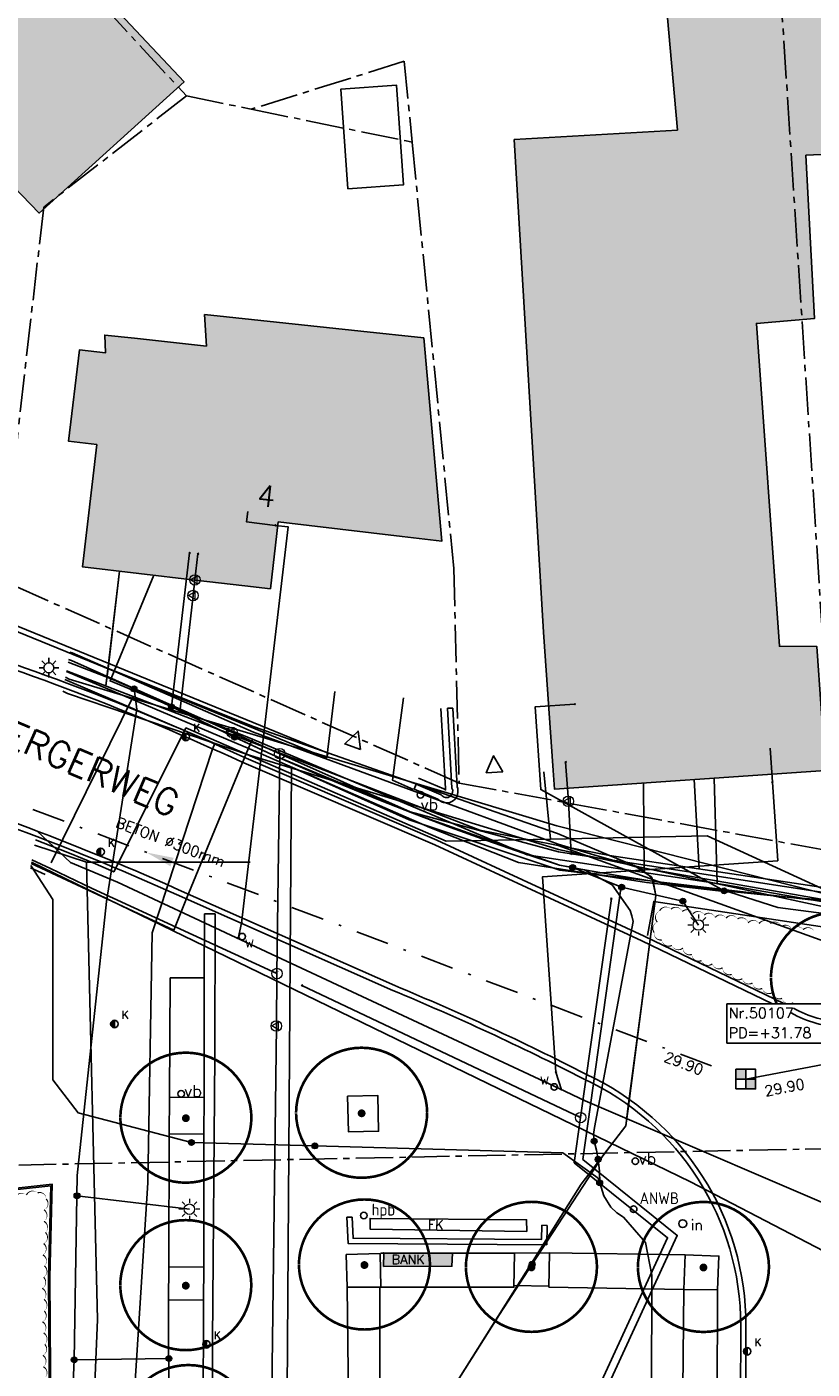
# Model space of a CAD drawing. Header units: metres. Extents: x 202952 to 203755, y 349031 to 349702.
# Tile 52 of 84: x 203328 to 203358, y 349410 to 349462. Entities that reach past the tile are written whole.
import ezdxf
from ezdxf.enums import TextEntityAlignment as Align

# ---------------------------------------------------------------- set-up
doc = ezdxf.new("R2010")
doc.units = ezdxf.units.M
doc.linetypes.add('1-200 CENTER', pattern=[4.28625, 2.8575, -0.47625, 0.47625, -0.47625])
doc.linetypes.add('1-200 DASHDOT', pattern=[2.54, 1.27, -0.635, 0, -0.635])
for name, color, linetype in [('bgt.onbegroeidterreindeel', 252, 'Continuous'), ('PH-BEST-BEBOUWING', 1, 'Continuous'), ('PH-BEST-BEBOUWING-ARCERING', 254, 'Continuous'), ('PH-BEST-HAAG-VERWIJDEREN', 96, '1-200 BLOKHAAG'), ('PH-BEST-HUISNUMMER', 7, 'Continuous'), ('PH-BEST-INDACTIEF INGETEKEND', 96, '1-200 DASHDOT'), ('PH-BEST-INFORMATIEBORD', 6, 'Continuous'), ('PH-BEST-INRIT', 8, 'Continuous'), ('PH-BEST-KADASTRALE-GRENS', 240, '1-200 CENTER'), ('PH-BEST-KL-DATA_EUROFIBER', 115, '1-200 EUROFIBER'), ('PH-BEST-KL-DATA_GEBROERDES van donk', 115, '1-200 DATA'), ('PH-BEST-KL-DATA_KPN', 115, '1-200 TELEFONIE-KPN'), ('PH-BEST-KL-DATA_NKM', 115, '1-200 DATA'), ('PH-BEST-KL-DATA_ZIGGO BV', 115, '1-200 ZIGGO'), ('PH-BEST-KL-ET_MIDDENSPANNING_ENEXIS', 115, '1-200 MIDDENSPANNING'), ('PH-BEST-KL-GAS_HOGEDRUK_ENEXIS', 115, '1-200 GASLEIDING HOGE DRUK'), ('PH-BEST-KL-GAS_LAGEDRUK_ENEXIS', 115, '1-200 GASLEIDING LAGE DRUK'), ('PH-BEST-KL-LAAGSPANNING-ENEXIS', 115, '1-200 LAAGSPANNING'), ('PH-BEST-KL-WATER-WML', 115, '1-200 WML'), ('PH-BEST-KL-WATER-WML-buiten gebruik', 11, '1-200 WML'), ('PH-BEST-LICHTMAST-HANDHAVENB', 6, 'Continuous'), ('PH-BEST-MUUR-INDICATIEF INGETEKEND', 1, 'Continuous'), ('PH-BEST-MUUR-VERWIJDEREN', 1, 'Continuous'), ('PH-BEST-RIO-HANDHAVEN-GEMENGD', 44, '1-200 DASHDOT'), ('PH-BEST-RIO-PUT-VERVALLEN', 20, 'Continuous'), ('PH-BEST-RIO-TEKST', 8, 'Continuous'), ('PH-BEST-RIO-TEKST-PUTTENSTAAT', 8, 'Continuous'), ('PH-BEST-RIO-TEKST-VLOEIVLAK', 8, 'Continuous'), ('PH-BEST-RIO-TEKST-VLOEIVLAK TE VERWIJDEREN RIOOL', 8, 'Continuous'), ('PH-BEST-RIO-VERWIJDEREN', 20, '1-200 ZIGZAG'), ('PH-BEST-STRAATNAAM-RIOLERING', 7, 'Continuous'), ('PH-INM-AFSLUITER WATER', 6, 'Continuous'), ('PH-INM-AFVALBAK', 6, 'Continuous'), ('PH-INM-ANWBMAST', 6, 'Continuous'), ('PH-INM-BANK', 6, 'Continuous'), ('PH-INM-BANK TEKST', 6, 'Continuous'), ('PH-INM-BOOM-VERWIJDEREN', 96, 'Continuous'), ('PH-INM-FIETSENKLEM', 6, 'Continuous'), ('PH-INM-KANTVERHARDING', 9, 'Continuous'), ('PH-INM-KOLK VERWIJDEREN', 6, 'Continuous'), ('PH-INM-VERKEERSBORD', 6, 'Continuous'), ('PH-OPBREEK-BEGROEIING', 96, 'Continuous')]:
    doc.layers.add(name, color=color, linetype=linetype)
doc.styles.add('ISO', font='ISO')
doc.styles.add('NLCS-ISO', font='txt')
doc.styles.add('RDL_MAATVOERING', font='romans.shx')
doc.styles.add('ROMANS', font='romans.shx')
doc.linetypes.add('1-200 BLOKHAAG', pattern='A,0,-0.035,[1,Gras.shx,S=5,R=0,X=0,Y=0.0025],-0.475', length=0.51)
doc.linetypes.add('1-200 DATA', pattern='A,1.5,-0.6,["DATA",ROMANS,S=0.24,R=0,X=-0.5,Y=-0.12],-0.3', length=2.4)
doc.linetypes.add('1-200 EUROFIBER', pattern='A,1.5,-0.6,["EURO",ROMANS,S=0.24,R=0,X=-0.5,Y=-0.12],-0.65', length=2.75)
doc.linetypes.add('1-200 GASLEIDING HOGE DRUK', pattern='A,1.5,-0.6,["GAS HD",ROMANS,S=0.24,R=0,X=-0.5,Y=-0.12],-1.1', length=3.2)
doc.linetypes.add('1-200 GASLEIDING LAGE DRUK', pattern='A,1.5,-0.6,["GAS LD",ROMANS,S=0.24,R=0,X=-0.5,Y=-0.12],-1', length=3.1)
doc.linetypes.add('1-200 LAAGSPANNING', pattern='A,1.5,-0.6,["LS",ROMANS,S=0.24,R=0,X=-0.45,Y=-0.12],-0.05', length=2.15)
doc.linetypes.add('1-200 MIDDENSPANNING', pattern='A,1.5,-0.6,["MS",ROMANS,S=0.24,R=0,X=-0.5,Y=-0.12],-0.05', length=2.15)
doc.linetypes.add('1-200 TELEFONIE-KPN', pattern='A,1.5,-0.6,["KPN",ROMANS,S=0.24,R=0,X=-0.5,Y=-0.12],-0.3', length=2.4)
doc.linetypes.add('1-200 WML', pattern='A,1.5,-0.6,["WML",ROMANS,S=0.24,R=0,X=-0.5,Y=-0.12],-0.3', length=2.4)
doc.linetypes.add('1-200 ZIGGO', pattern='A,1.5,-0.6,["ZIGGO",ROMANS,S=0.24,R=0,X=-0.5,Y=-0.12],-0.65', length=2.75)
doc.linetypes.add('1-200 ZIGZAG', pattern='A,0.0001016,-0.2032,[131,ltypeshp.shx,S=0.2032,R=0,X=-0.2032,Y=0],-0.4064,[131,ltypeshp.shx,S=0.2032,R=180,X=0.2032,Y=0],-0.2032', length=0.812902)

# ---------------------------------------------------------------- blocks, each defined once
blk = doc.blocks.new('SKL-WTB_HULP_MOF-SO')
at = {"linetype": 'ByBlock', "lineweight": 18}
h = blk.add_hatch(color=0, dxfattribs=at)
h.dxf.hatch_style = 1
h.paths.add_polyline_path([(-0.5625, 0, 1), (0.5625, 0, 1)])
at = {"color": 0, "linetype": 'ByBlock', "lineweight": 18}
blk.add_circle((0, 0), 0.5625, dxfattribs=at)
at = {"color": 0, "linetype": 'ByBlock', "lineweight": 18, "style": 'NLCS-ISO', "flags": 1}
for tag, p in [('TYPE', (1.5, 0)), ('OMSCHRIJVING', (1.5, -3)), ('LABEL', (1.5, -1.5))]:
    blk.add_attdef(tag, p, '', height=1, dxfattribs=at)
blk = doc.blocks.new('SKL-WTB_HULP_OVERIG-SO')
at = {"color": 0, "linetype": 'ByBlock', "lineweight": 18}
for points in [[(-0.14, 0.14), (0.14, -0.14)], [(0.14, 0.14), (-0.14, -0.14)]]:
    blk.add_lwpolyline(points, dxfattribs=at)
at = {"color": 0, "linetype": 'ByBlock', "lineweight": 18, "style": 'NLCS-ISO', "flags": 1}
for tag, p in [('TYPE', (1.5, 0)), ('OMSCHRIJVING', (1.5, -3)), ('LABEL', (1.5, -1.5))]:
    blk.add_attdef(tag, p, '', height=1, dxfattribs=at)
blk = doc.blocks.new('SKL-ET_OV_LICHTMAST-SO')
at = {"color": 0, "linetype": 'ByBlock', "lineweight": 18}
for points in [[(-1.25, 0), (-2, 0)], [(-1.41, 1.41), (-0.88, 0.88)], [(0, 2), (0, 1.25)], [(0.88, 0.88), (1.41, 1.41)], [(2, 0), (1.25, 0)], [(-1.41, -1.41), (-0.88, -0.88)], [(0, -1.25), (0, -2)], [(0.88, -0.88), (1.41, -1.41)]]:
    blk.add_lwpolyline(points, dxfattribs=at)
blk.add_circle((0, 0), 1, dxfattribs=at)
blk = doc.blocks.new('SKL-WTB_HULP_VERLOOP-SO')
at = {"color": 0, "linetype": 'ByBlock', "lineweight": 18}
for points in [[(0.44, 0.72), (-0.88, 0)], [(0.44, -0.72), (-0.88, 0)], [(0.44, -0.72), (0.44, 0.72)]]:
    blk.add_lwpolyline(points, dxfattribs=at)
blk.add_circle((0, 0), 1, dxfattribs=at)
at = {"color": 0, "linetype": 'ByBlock', "lineweight": 18, "style": 'NLCS-ISO', "flags": 1}
for tag, p in [('TYPE', (1.5, 0)), ('OMSCHRIJVING', (1.5, -3)), ('LABEL', (1.5, -1.5))]:
    blk.add_attdef(tag, p, '', height=1, dxfattribs=at)
blk = doc.blocks.new('SKL-WTB_HULP_T STUK-SO')
at = {"color": 0, "linetype": 'ByBlock', "lineweight": 18}
blk.add_circle((0, 0), 1, dxfattribs=at)
at = {"color": 0, "linetype": 'ByBlock', "lineweight": -2, "style": 'NLCS-ISO'}
blk.add_text('T', height=1, dxfattribs=at).set_placement((0, 0), align=Align.MIDDLE_CENTER)
at = {"color": 0, "linetype": 'ByBlock', "lineweight": 18, "style": 'NLCS-ISO', "flags": 1}
for tag, p in [('TYPE', (1.5, 0)), ('OMSCHRIJVING', (1.5, -3)), ('LABEL', (1.5, -1.5))]:
    blk.add_attdef(tag, p, '', height=1, dxfattribs=at)
blk = doc.blocks.new('65')
at = {"color": 0}
blk.add_circle((0, 0), 0.25, dxfattribs=at)
at = {"color": 0, "style": 'ISO'}
blk.add_attdef('65', (0.6, 0), '', height=0.9, dxfattribs=at)
blk = doc.blocks.new('*U48')
h = blk.add_hatch(color=256)
h.paths.add_polyline_path([(0, 0.375), (-0.375, 0.375), (-0.375, 0), (0, 0)])
h.paths.add_polyline_path([(0.375, -0.375), (0.375, 0), (0, 0), (0, -0.375)])
for p, q in [((-0.375, 0), (0.375, 0)), ((0, 0.375), (0, -0.375))]:
    blk.add_line(p, q)
blk.add_lwpolyline([(-0.375, -0.375), (0.375, -0.375), (0.375, 0.375), (-0.375, 0.375)], close=True)
blk = doc.blocks.new('INRITSYMBOOL')
at = {"layer": 'PH-BEST-INRIT'}
blk.add_lwpolyline([(-0.315, 0.63), (0, 0), (0.315, 0.63)], close=True, dxfattribs=at)
blk = doc.blocks.new('Materialisatie')
blk.add_solid([(-1.04, 0.173), (-1.04, -0.173), (0, 0)])
at = {"style": 'ROMANS'}
blk.add_attdef('MATERIALISATIE', (-2.631, 0.657), '', height=0.4, dxfattribs=at)
blk = doc.blocks.new('*U43')
at = {"const_width": 0.1}
blk.add_lwpolyline([(-2.5, 0.004, 0.990403), (2.5, 0.03, 0.990403), (-2.5, 0.018)], format="xyb", dxfattribs=at)
at = {"linetype": 'Continuous', "const_width": 0.15}
blk.add_lwpolyline([(-0.075, 0, 1), (0.075, 0, 1)], format="xyb", close=True, dxfattribs=at)
blk = doc.blocks.new('83')
at = {"color": 0}
blk.add_circle((0, 0), 0.25, dxfattribs=at)
at = {"color": 0, "style": 'ISO'}
blk.add_attdef('83', (0.6, 0), '', height=0.9, dxfattribs=at)
blk = doc.blocks.new('Puttenstaat bestaand')
blk.add_wipeout([(0, 0), (4, 0), (4, 1.5), (0, 1.5)])
blk.add_lwpolyline([(0, 0), (4, 0), (4, 1.5), (0, 1.5)], close=True)
at = {"style": 'ROMANS'}
for tag, p in [('NR', (0.066, 0.955)), ('PD', (0.066, 0.203))]:
    blk.add_attdef(tag, p, '', height=0.4, dxfattribs=at)
blk = doc.blocks.new('Lichtmast 2')
at = {"flags": 128}
for points in [[(-0.5, 0), (-0.25, 0)], [(-0.354, 0.354), (-0.177, 0.177)], [(0, 0.25), (0, 0.5)], [(0.177, 0.177), (0.354, 0.354)], [(0.25, 0), (0.5, 0)], [(-0.354, -0.354), (-0.177, -0.177)], [(0, -0.5), (0, -0.25)], [(0.177, -0.177), (0.354, -0.354)]]:
    blk.add_lwpolyline(points, dxfattribs=at)
blk.add_circle((0, 0), 0.25)
blk = doc.blocks.new('74')
at = {"color": 0}
blk.add_circle((0, 0), 0.25, dxfattribs=at)
at = {"style": 'RDL_MAATVOERING'}
blk.add_text('vb', height=0.9, dxfattribs=at).set_placement((0.23, -0.24))
blk = doc.blocks.new('Informatiebord')
blk.add_circle((0, 0), 0.15)
at = {"style": 'RDL_MAATVOERING'}
blk.add_text('in', height=0.4, dxfattribs=at).set_placement((0.302, -0.254))
blk = doc.blocks.new('*U51')
h = blk.add_hatch(color=256)
edge = h.paths.add_edge_path()
edge.add_arc((0, 0), 0.142, 90, 270)
edge.add_line((0, -0.142), (0, 0.142))
blk.add_line((0, 0.142), (0, -0.142))
blk.add_circle((0, 0), 0.142)
at = {"ltscale": 0.05, "style": 'ROMANS'}
blk.add_text('K', height=0.3, dxfattribs=at).set_placement((0.277, 0.195))

msp = doc.modelspace()

# ---------------------------------------------------------------- hatches: boundary and pattern name
at = {"layer": 'PH-BEST-BEBOUWING-ARCERING'}
for points in [[(203311.513, 349465.013), (203311.45, 349465.08), (203317.21, 349470.51), (203317.323, 349470.39), (203319.2, 349468.4), (203319.93, 349469.09), (203323.715, 349465.085), (203324.05, 349464.73), (203326.145, 349462.322), (203326.183, 349462.279), (203328.726, 349464.804), (203328.766, 349464.762), (203328.821, 349464.704), (203328.84, 349464.722), (203333.737, 349459.499), (203328.207, 349454.492), (203323.606, 349459.252), (203320.018, 349455.855), (203315.57, 349460.71)], [(203355.569, 349450.284), (203357.778, 349450.464), (203357.456, 349456.693), (203369.182, 349457.212), (203368.084, 349463.432), (203363.413, 349463.34), (203356.972, 349463.213), (203356.988, 349462.966), (203352.106, 349462.657), (203352.554, 349457.656), (203346.328, 349457.291), (203347.45, 349438.51), (203347.811, 349433.23), (203347.86, 349432.52), (203358.2, 349433.23), (203357.876, 349437.96), (203356.444, 349437.967)], [(203330.409, 349445.668), (203329.337, 349445.785), (203329.749, 349449.274), (203330.748, 349449.165), (203330.712, 349449.839), (203331.846, 349449.715), (203334.591, 349449.415), (203334.524, 349450.621), (203335.355, 349450.532), (203340.482, 349449.986), (203342.881, 349449.73), (203343.571, 349441.98), (203342.053, 349442.158), (203337.331, 349442.71), (203337.031, 349440.16), (203336.054, 349440.274), (203334.162, 349440.496), (203329.861, 349441)]]:
    msp.add_hatch(color=256, dxfattribs=at).paths.add_polyline_path(points)
msp.add_hatch(color=256, dxfattribs=at).paths.add_polyline_path([(203330.408, 349445.668), (203329.336, 349445.785), (203329.748, 349449.274), (203330.747, 349449.165), (203330.711, 349449.839), (203331.845, 349449.715), (203334.59, 349449.415), (203334.523, 349450.621), (203335.354, 349450.532), (203340.481, 349449.986), (203342.88, 349449.73), (203343.57, 349441.98), (203342.052, 349442.158), (203337.33, 349442.71), (203337.03, 349440.16), (203336.053, 349440.274), (203334.161, 349440.496), (203329.86, 349441)], flags=17)
at = {"layer": 'PH-INM-BANK', "ltscale": 0.2, "true_color": 0x9bb8d3, "transparency": 33554687}
h = msp.add_hatch(color=9, dxfattribs=at)
h.dxf.hatch_style = 1
h.paths.add_polyline_path([(203341.343, 349414.318), (203343.953, 349414.327), (203343.972, 349414.824), (203341.352, 349414.839)])

# ---------------------------------------------------------------- linework, layer by layer
at = {"layer": 'bgt.onbegroeidterreindeel'}
msp.add_lwpolyline([(203330.408, 349445.668), (203329.86, 349441), (203334.161, 349440.496), (203336.053, 349440.274), (203337.03, 349440.16), (203337.33, 349442.71), (203342.052, 349442.158), (203343.57, 349441.98), (203342.88, 349449.73), (203340.481, 349449.986), (203335.354, 349450.532), (203334.523, 349450.621), (203334.59, 349449.415), (203331.845, 349449.715), (203330.711, 349449.839), (203330.747, 349449.165), (203329.748, 349449.274), (203329.336, 349445.785), (203330.408, 349445.668)], close=True, dxfattribs=at)
at = {"layer": 'PH-BEST-BEBOUWING'}
for points in [[(203311.513, 349465.013), (203311.45, 349465.08), (203317.21, 349470.51), (203317.323, 349470.39), (203319.2, 349468.4), (203319.93, 349469.09), (203323.715, 349465.085), (203324.05, 349464.73), (203326.145, 349462.322), (203326.183, 349462.279), (203328.726, 349464.804), (203328.766, 349464.762), (203328.821, 349464.704), (203328.84, 349464.722), (203333.737, 349459.499), (203328.207, 349454.492), (203323.606, 349459.252), (203320.018, 349455.855), (203315.57, 349460.71), (203311.513, 349465.013)], [(203347.45, 349438.51), (203346.328, 349457.291), (203352.554, 349457.656), (203352.106, 349462.657), (203356.988, 349462.966), (203356.972, 349463.213), (203363.413, 349463.34), (203368.084, 349463.432), (203369.182, 349457.212), (203357.456, 349456.693), (203357.778, 349450.464), (203355.569, 349450.284), (203356.444, 349437.967), (203357.876, 349437.96), (203358.2, 349433.23), (203347.86, 349432.52), (203347.811, 349433.23), (203347.45, 349438.51)], [(203339.978, 349455.419), (203339.711, 349459.213), (203341.845, 349459.363), (203342.112, 349455.569), (203339.978, 349455.419)], [(203330.408, 349445.668), (203329.336, 349445.785), (203329.748, 349449.274), (203330.747, 349449.165), (203330.711, 349449.839), (203331.845, 349449.715), (203334.59, 349449.415), (203334.523, 349450.621), (203335.354, 349450.532), (203340.481, 349449.986), (203342.88, 349449.73), (203343.57, 349441.98), (203342.052, 349442.158), (203337.33, 349442.71), (203337.03, 349440.16), (203336.053, 349440.274), (203334.161, 349440.496), (203329.86, 349441), (203330.408, 349445.668)]]:
    msp.add_lwpolyline(points, close=True, dxfattribs=at)
at = {"layer": 'PH-BEST-HAAG-VERWIJDEREN'}
msp.add_lwpolyline([(203343.785, 349435.603), (203343.985, 349435.615)], dxfattribs=at)
at = {"layer": 'PH-BEST-INDACTIEF INGETEKEND', "linetype": '1-200 BLOKHAAG', "flags": 128}
msp.add_lwpolyline([(203342.684, 349432.937), (203343.642, 349432.533, -0.0865), (203343.714, 349432.487, -0.058001), (203343.704, 349432.544), (203343.535, 349435.59)], format="xyb", dxfattribs=at)
at = {"layer": 'PH-BEST-KADASTRALE-GRENS', "ltscale": 0.5}
for p, q in [((203320.411, 349473.467), (203333.831, 349458.957)), ((203356.473, 349463.192), (203358.625, 349430.113)), ((203342.137, 349460.277), (203336.301, 349458.451)), ((203342.137, 349460.277), (203336.301, 349458.451)), ((203342.137, 349460.277), (203342.438, 349457.193)), ((203333.831, 349458.957), (203336.301, 349458.451)), ((203333.831, 349458.957), (203336.301, 349458.451)), ((203336.301, 349458.451), (203342.211, 349457.24)), ((203336.301, 349458.451), (203342.211, 349457.24)), ((203342.211, 349457.24), (203342.438, 349457.193)), ((203344.229, 349432.751), (203358.625, 349430.113)), ((203325.288, 349418.142), (203359.547, 349418.835))]:
    msp.add_line(p, q, dxfattribs=at)
for points in [[(203333.831, 349458.957), (203328.386, 349454.719), (203327.42, 349446.35)], [(203333.831, 349458.957), (203328.386, 349454.719), (203327.42, 349446.35)], [(203342.438, 349457.193), (203344.027, 349440.931), (203344.229, 349432.751)], [(203344.229, 349432.751), (203326.918, 349440.429), (203327.42, 349446.35)]]:
    msp.add_lwpolyline(points, dxfattribs=at)
at = {"layer": 'PH-BEST-KL-DATA_EUROFIBER'}
for points in [[(203328.073, 349430.583), (203328.363, 349430.476), (203329.365, 349430.083), (203330.36, 349429.669), (203331.058, 349429.362), (203333.757, 349434.742), (203333.807, 349434.857), (203334.77, 349434.438)], [(203347.71, 349430.617), (203343.732, 349430.533), (203334.77, 349434.438)], [(203347.71, 349430.617), (203347.459, 349433.181)], [(203368.015, 349427.791), (203366.837, 349427.644), (203365.466, 349427.99), (203359.145, 349428.235), (203353.686, 349430.743), (203347.71, 349430.617)]]:
    msp.add_lwpolyline(points, dxfattribs=at)
at = {"layer": 'PH-BEST-KL-DATA_GEBROERDES van donk'}
for points in [[(203336.347, 349434.424), (203334.263, 349435.267), (203330.914, 349436.65), (203332.579, 349440.681)], [(203400.892, 349432.002), (203394.442, 349430.983), (203383.413, 349429.145), (203374.994, 349427.884), (203372.788, 349427.691), (203366.349, 349427.162), (203360.581, 349427.464), (203356.385, 349428.008), (203354.558, 349428.592), (203351.368, 349428.964), (203346.496, 349429.719), (203343.115, 349431.052), (203336.568, 349433.912), (203329.251, 349437.006)], [(203336.122, 349433.905), (203336.347, 349434.424), (203346.826, 349430.011), (203351.289, 349429.337), (203354.063, 349428.918), (203354.465, 349428.857)], [(203333.835, 349428.356), (203336.122, 349433.905)], [(203351.289, 349429.337), (203351.263, 349432.754)], [(203354.063, 349428.918), (203353.956, 349432.939)], [(203327.91, 349429.69), (203333.346, 349427.144), (203333.835, 349428.356)], [(203358.403, 349428.173), (203354.465, 349428.857)]]:
    msp.add_lwpolyline(points, dxfattribs=at)
at = {"layer": 'PH-BEST-KL-DATA_KPN'}
for points in [[(203329.211, 349436.789), (203329.356, 349436.718), (203336.367, 349434.599), (203347.955, 349431.123), (203358.523, 349428.44), (203359.139, 349428.221), (203367.769, 349428.012), (203370.105, 349428.145)], [(203329.113, 349436.254), (203329.292, 349436.166), (203336.272, 349433.804), (203348.016, 349430.225), (203358.556, 349427.941), (203359.166, 349427.721), (203367.802, 349427.413), (203370.106, 349428.145)], [(203328.036, 349430.379), (203330.022, 349429.734), (203330.439, 349412.301), (203329.888, 349399.169)], [(203330.022, 349429.734), (203336.261, 349429.734)]]:
    msp.add_lwpolyline(points, dxfattribs=at)
at = {"layer": 'PH-BEST-KL-DATA_NKM'}
msp.add_lwpolyline([(203400.892, 349432.002), (203394.442, 349430.983), (203383.413, 349429.145), (203374.994, 349427.884), (203372.788, 349427.691), (203366.349, 349427.162), (203360.581, 349427.464), (203356.385, 349428.008), (203354.558, 349428.592), (203351.368, 349428.964), (203346.496, 349429.719), (203343.115, 349431.052), (203336.568, 349433.912), (203329.251, 349437.006)], dxfattribs=at)
at = {"layer": 'PH-BEST-KL-DATA_ZIGGO BV'}
for points in [[(203330.759, 349436.457), (203331.274, 349440.834)], [(203331.274, 349440.834), (203330.838, 349437.126)], [(203329.387, 349437.749), (203329.475, 349437.722), (203330.838, 349437.126)], [(203329.257, 349437.036), (203345.017, 349430.958), (203349.967, 349429.991), (203363.54, 349427.959), (203373.958, 349428.765), (203377.805, 349429)], [(203330.838, 349437.126), (203330.759, 349436.457)], [(203345.602, 349431.66), (203336.411, 349434.896), (203330.838, 349437.126)], [(203328.667, 349429.716), (203331.796, 349436.057)], [(203353.194, 349432.886), (203353.387, 349429.479)], [(203349.967, 349429.991), (203347.976, 349430.824), (203345.602, 349431.66)], [(203386.657, 349430.476), (203360.04, 349426.039), (203348.006, 349430.374)], [(203349.967, 349429.991), (203348.006, 349430.374)], [(203349.967, 349429.991), (203351.179, 349429.493), (203351.618, 349429.073)], [(203327.88, 349429.526), (203328.445, 349429.267)], [(203351.618, 349429.073), (203351.731, 349428.466), (203351.346, 349425.519)], [(203350.682, 349420.434), (203351.346, 349425.519)], [(203350.682, 349420.434), (203350.584, 349419.685)], [(203350.584, 349419.685), (203348.886, 349417.457)], [(203348.886, 349417.457), (203343.395, 349408.721), (203343.006, 349408.364), (203342.489, 349408.255), (203335.543, 349408.671), (203335.142, 349408.613), (203334.664, 349408.246), (203334.483, 349407.671), (203334.491, 349403.707), (203334.221, 349396.565)]]:
    msp.add_lwpolyline(points, dxfattribs=at)
at = {"layer": 'PH-BEST-KL-ET_MIDDENSPANNING_ENEXIS'}
for points in [[(203348.003, 349430.424), (203336.387, 349434.697), (203329.475, 349437.722), (203329.387, 349437.75)], [(203358.541, 349428.241), (203350.986, 349429.564), (203349.488, 349429.971), (203348.003, 349430.424)], [(203350.986, 349429.564), (203351.572, 349429.16)], [(203351.572, 349429.16), (203351.731, 349428.466), (203351.345, 349425.518)], [(203351.731, 349428.466), (203350.584, 349419.685)], [(203351.345, 349425.518), (203350.681, 349420.433)], [(203350.681, 349420.433), (203350.584, 349419.685), (203349.735, 349418.571), (203347.012, 349414.401)], [(203343.395, 349408.721), (203345.764, 349412.49), (203347.012, 349414.401)]]:
    msp.add_lwpolyline(points, dxfattribs=at)
at = {"layer": 'PH-BEST-KL-GAS_HOGEDRUK_ENEXIS'}
msp.add_lwpolyline([(203337.523, 349387.583), (203337.829, 349433.362), (203342.326, 349431.352), (203348.071, 349429.427), (203359.146, 349428.121), (203367.765, 349428.112), (203374.013, 349428.368), (203388.401, 349430.35), (203402.475, 349432.68)], dxfattribs=at)
at = {"layer": 'PH-BEST-KL-GAS_HOGEDRUK_ENEXIS', "color": 11}
msp.add_lwpolyline([(203337.718, 349387.939), (203339.704, 349391.576), (203341.756, 349392.063), (203352.55, 349415.501), (203348.94, 349418.399), (203350.393, 349428.737)], dxfattribs=at)
at = {"layer": 'PH-BEST-KL-GAS_LAGEDRUK_ENEXIS'}
for points in [[(203334.149, 349440.499), (203334.267, 349441.492)], [(203334.079, 349439.903), (203334.149, 349440.499)], [(203333.583, 349435.572), (203334.079, 349439.903)], [(203335.56, 349434.689), (203329.44, 349437.424), (203329.335, 349437.465)], [(203337.386, 349433.873), (203335.56, 349434.689)], [(203337.281, 349425.488), (203337.386, 349433.873)], [(203350.238, 349429.785), (203348.023, 349430.125), (203342.361, 349431.65), (203337.386, 349433.873)], [(203348.393, 349432.056), (203348.29, 349433.552)], [(203348.506, 349430.051), (203348.393, 349432.056)], [(203337.281, 349425.488), (203330.237, 349428.734), (203328.647, 349429.496), (203327.934, 349429.82)], [(203377.208, 349429.155), (203373.972, 349428.665), (203368.351, 349428.435), (203367.748, 349428.411), (203359.129, 349428.421), (203350.238, 349429.785)], [(203348.861, 349419.995), (203350.035, 349428.344)], [(203337.257, 349423.488), (203337.281, 349425.488)], [(203338.233, 349425.036), (203348.861, 349419.995)], [(203334.033, 349386.693), (203336.871, 349392.576), (203337.257, 349423.488)]]:
    msp.add_lwpolyline(points, dxfattribs=at)
at = {"layer": 'PH-BEST-KL-GAS_LAGEDRUK_ENEXIS', "color": 11}
msp.add_lwpolyline([(203348.861, 349419.995), (203348.619, 349418.272), (203352.18, 349415.414), (203341.545, 349392.321), (203326.288, 349388.701), (203332.972, 349358.01)], dxfattribs=at)
at = {"layer": 'PH-BEST-KL-LAAGSPANNING-ENEXIS'}
for points in [[(203333.258, 349435.657), (203333.948, 349441.528)], [(203330.894, 349436.759), (203329.937, 349437.124), (203329.317, 349437.368)], [(203331.829, 349436.342), (203330.894, 349436.759)], [(203329.194, 349436.696), (203334.912, 349434.266), (203334.819, 349434.039)], [(203337.116, 349433.835), (203335.695, 349434.49), (203331.829, 349436.342)], [(203331.941, 349435.576), (203331.829, 349436.342)], [(203335.666, 349434.504), (203331.829, 349436.342)], [(203354.333, 349428.645), (203347.341, 349432.507), (203347.125, 349435.659), (203348.641, 349435.761)], [(203330.783, 349428.241), (203331.941, 349435.576)], [(203348.058, 349429.626), (203342.527, 349431.574), (203337.116, 349433.835), (203335.666, 349434.504)], [(203332.526, 349427.042), (203334.819, 349434.039)], [(203348.058, 349429.626), (203346.665, 349430.083), (203345.279, 349430.561), (203343.899, 349431.058), (203342.527, 349431.574), (203341.162, 349432.11), (203339.805, 349432.666), (203338.456, 349433.241), (203337.116, 349433.835)], [(203327.896, 349429.612), (203328.727, 349428.316), (203328.727, 349421.43), (203329.695, 349420.177), (203334.019, 349419.044)], [(203348.058, 349429.626), (203348.56, 349429.531)], [(203350.062, 349428.874), (203349.012, 349429.445), (203348.058, 349429.626)], [(203348.56, 349429.531), (203350.426, 349428.785)], [(203360.896, 349428.131), (203359.141, 349428.221), (203356.734, 349428.398), (203354.333, 349428.645), (203352.998, 349428.813), (203351.666, 349429.002), (203350.337, 349429.213), (203349.012, 349429.445)], [(203350.816, 349427.688), (203350.745, 349427.894), (203350.062, 349428.874)], [(203350.426, 349428.785), (203352.762, 349428.246)], [(203329.023, 349398.757), (203329.549, 349410.756), (203329.667, 349417.782), (203330.783, 349428.241)], [(203352.762, 349428.246), (203353.351, 349427.339)], [(203350.87, 349427.476), (203350.816, 349427.688)], [(203332.353, 349417.507), (203332.526, 349427.042)], [(203350.87, 349427.476), (203349.391, 349419.615)], [(203349.381, 349419.093), (203349.352, 349419.355), (203349.391, 349419.615)], [(203334.019, 349419.044), (203338.729, 349418.914)], [(203338.729, 349418.914), (203348.188, 349418.652), (203349.525, 349417.683), (203349.589, 349417.504)], [(203349.381, 349419.093), (203349.465, 349418.75), (203349.528, 349418.402)], [(203349.528, 349418.402), (203349.576, 349417.954)], [(203349.589, 349417.504), (203349.576, 349417.954)], [(203332.353, 349417.507), (203330.932, 349395.198), (203329.128, 349392.983)], [(203351.58, 349413.982), (203351.334, 349415.235), (203350.494, 349416.197), (203350.238, 349416.368), (203350.016, 349416.58), (203349.746, 349417.016), (203349.589, 349417.503)], [(203329.654, 349417.015), (203333.941, 349416.5)], [(203351.77, 349408.088), (203351.609, 349408.761), (203351.563, 349409.452), (203351.58, 349413.982)], [(203329.549, 349410.756), (203333.159, 349410.809)]]:
    msp.add_lwpolyline(points, dxfattribs=at)
at = {"layer": 'PH-BEST-KL-WATER-WML'}
for points in [[(203337.214, 349442.581), (203336.122, 349442.71), (203336.168, 349443.107)], [(203335.933, 349427.413), (203337.711, 349442.523), (203337.214, 349442.581)], [(203356.175, 349432.785), (203356.086, 349434.081)], [(203347.914, 349421.722), (203347.402, 349429.174), (203356.381, 349429.792), (203356.175, 349432.785)], [(203328.136, 349430.924), (203329.407, 349429.723), (203331.199, 349428.978), (203335.713, 349426.866), (203348.037, 349421.098), (203349.035, 349420.631), (203360.367, 349415.774), (203362.969, 349414.69), (203363.789, 349414.32)], [(203335.713, 349426.866), (203335.758, 349426.845), (203335.803, 349426.823), (203335.933, 349427.413)], [(203348.037, 349421.098), (203348.082, 349421.077), (203348.128, 349421.056), (203347.914, 349421.722)]]:
    msp.add_lwpolyline(points, dxfattribs=at)
at = {"layer": 'PH-BEST-KL-WATER-WML-buiten gebruik'}
for points in [[(203327.919, 349429.742), (203330.441, 349428.518), (203335.759, 349425.937), (203345.738, 349421.095), (203347.712, 349420.137), (203353.053, 349417.545)], [(203353.053, 349417.545), (203364.497, 349411.591), (203365.217, 349411.242)]]:
    msp.add_lwpolyline(points, dxfattribs=at)
at = {"layer": 'PH-BEST-MUUR-INDICATIEF INGETEKEND'}
msp.add_lwpolyline([(203339.235, 349433.896), (203326.883, 349438.945), (203326.803, 349438.762), (203339.159, 349433.711)], close=True, dxfattribs=at)
for points in [[(203342.509, 349432.522), (203343.421, 349432.138, 0.391444), (203344.018, 349432.092, 0.337088), (203344.151, 349432.609), (203343.985, 349435.615)], [(203342.587, 349432.707), (203343.545, 349432.303, 0.436445), (203343.894, 349432.249, 0.371636), (203343.954, 349432.558), (203343.785, 349435.603)]]:
    msp.add_lwpolyline(points, format="xyb", dxfattribs=at)
for points in [[(203343.785, 349435.603), (203343.985, 349435.603)], [(203342.509, 349432.522), (203342.587, 349432.707)]]:
    msp.add_lwpolyline(points, dxfattribs=at)
at = {"layer": 'PH-BEST-MUUR-VERWIJDEREN'}
for p, q in [((203340.143, 349416.203), (203339.944, 349416.193)), ((203339.944, 349416.193), (203339.991, 349415.195)), ((203340.181, 349415.394), (203340.143, 349416.203)), ((203347.382, 349415.887), (203347.373, 349415.348)), ((203347.582, 349415.884), (203347.382, 349415.887)), ((203347.569, 349415.147), (203347.582, 349415.884)), ((203347.373, 349415.348), (203340.181, 349415.394)), ((203339.991, 349415.195), (203347.569, 349415.147))]:
    msp.add_line(p, q, dxfattribs=at)
at = {"layer": 'PH-BEST-RIO-HANDHAVEN-GEMENGD'}
msp.add_line((203353.859, 349421.964), (203309.452, 349438.748), dxfattribs=at)
at = {"layer": 'PH-BEST-RIO-VERWIJDEREN'}
msp.add_line((203371.126, 349424.464), (203355.161, 349421.465), dxfattribs=at)
at = {"layer": 'PH-INM-ANWBMAST'}
msp.add_circle((203350.884, 349416.502), 0.125, dxfattribs=at)
at = {"layer": 'PH-INM-BANK', "flags": 128}
msp.add_lwpolyline([(203341.343, 349414.318), (203343.953, 349414.327), (203343.972, 349414.824), (203341.352, 349414.839)], close=True, dxfattribs=at)
at = {"layer": 'PH-INM-FIETSENKLEM', "flags": 128}
msp.add_lwpolyline([(203346.814, 349415.654), (203346.802, 349416.1), (203340.835, 349416.148), (203340.839, 349415.736)], close=True, dxfattribs=at)
at = {"layer": 'PH-INM-KANTVERHARDING'}
for p, q in [((203343.382, 349430.58), (203336.015, 349433.739)), ((203343.301, 349430.398), (203335.933, 349433.556)), ((203351.279, 349426.917), (203343.382, 349430.58)), ((203351.193, 349426.736), (203343.301, 349430.398)), ((203334.522, 349427.768), (203334.506, 349425.323)), ((203334.522, 349427.768), (203334.922, 349427.767)), ((203356.889, 349423.989), (203351.193, 349426.736)), ((203356.982, 349424.166), (203351.279, 349426.917)), ((203333.206, 349425.324), (203334.506, 349425.324)), ((203339.944, 349416.193), (203340.143, 349416.203)), ((203347.582, 349415.884), (203347.382, 349415.887)), ((203346.342, 349414.819), (203347.677, 349414.833)), ((203347.677, 349414.833), (203347.646, 349413.533)), ((203340.014, 349408.391), (203339.959, 349413.524)), ((203347.647, 349413.572), (203346.319, 349413.596)), ((203352.793, 349413.444), (203347.646, 349413.533)), ((203354.067, 349408.386), (203354.08, 349413.427))]:
    msp.add_line(p, q, dxfattribs=at)
at = {"layer": 'PH-INM-KANTVERHARDING', "flags": 128}
for points in [[(203355.147, 349406.413), (203355.167, 349412.054, 0.292299), (203349.059, 349421.655, 0.010125), (203345.441, 349423.42, 0.010073), (203341.773, 349425.03), (203333.529, 349428.685, 0.036818), (203320.193, 349433.544, 0.010033), (203313.174, 349435.572, 0.010265), (203305.915, 349437.354)], [(203354.947, 349406.407), (203354.967, 349412.055, 0.292396), (203348.971, 349421.476, 0.010135), (203345.357, 349423.239, 0.010079), (203341.694, 349424.846), (203333.447, 349428.503, 0.036826), (203320.136, 349433.353, 0.010037), (203313.122, 349435.379, 0.010265), (203305.871, 349437.159, 0.010265)]]:
    msp.add_lwpolyline(points, format="xyb", dxfattribs=at)
for points in [[(203339.178, 349433.714), (203339.491, 349436.238)], [(203342.102, 349436.009), (203341.686, 349432.868), (203342.49, 349432.509)], [(203362.237, 349424.852), (203361.374, 349426.774), (203351.651, 349428.239), (203351.41, 349426.938)], [(203334.922, 349427.767), (203334.908, 349422.379), (203334.823, 349411.463), (203334.799, 349403.692), (203334.728, 349394.694)], [(203333.181, 349420.772), (203333.206, 349425.324)], [(203334.505, 349420.759), (203334.506, 349425.323)], [(203333.155, 349414.304), (203333.168, 349419.437)], [(203334.488, 349414.29), (203334.491, 349419.36)], [(203328.656, 349408.574), (203328.622, 349413.909), (203328.71, 349417.454), (203324.935, 349417.041)], [(203328.606, 349408.574), (203328.572, 349413.91), (203328.658, 349417.398), (203324.94, 349416.991)], [(203347.582, 349415.884), (203347.569, 349415.147), (203339.991, 349415.195), (203339.944, 349416.193)], [(203347.382, 349415.887), (203347.373, 349415.348), (203340.181, 349415.394), (203340.143, 349416.203)], [(203346.342, 349414.819), (203346.318, 349413.522), (203341.245, 349413.527)], [(203346.333, 349414.822), (203341.247, 349414.827)], [(203352.854, 349414.766), (203347.677, 349414.833)], [(203341.198, 349413.527), (203341.209, 349408.338)], [(203352.751, 349408.369), (203352.793, 349413.444)], [(203333.157, 349408.585), (203333.143, 349413.051)], [(203334.47, 349408.606), (203334.475, 349413.037)]]:
    msp.add_lwpolyline(points, dxfattribs=at)
for points in [[(203339.977, 349420.814), (203341.125, 349420.842), (203341.157, 349419.477), (203340.01, 349419.449)], [(203333.168, 349419.373), (203333.181, 349420.772), (203334.505, 349420.759), (203334.491, 349419.36)], [(203341.216, 349414.808), (203341.245, 349413.527), (203339.959, 349413.524), (203339.922, 349414.77)], [(203354.08, 349413.427), (203352.793, 349413.444), (203352.854, 349414.766), (203354.134, 349414.712)], [(203334.475, 349413.037), (203334.488, 349414.29), (203333.155, 349414.304), (203333.143, 349413.051)]]:
    msp.add_lwpolyline(points, close=True, dxfattribs=at)
at = {"layer": 'PH-INM-KANTVERHARDING'}
for radius, start, end in [(98.985, 65.17221, 73.12506), (99.185, 65.17384, 73.12483)]:
    msp.add_arc((203294.371, 349343.72), radius, start, end, dxfattribs=at)
at = {"layer": 'PH-INM-VERKEERSBORD'}
msp.add_circle((203342.757, 349432.305), 0.125, dxfattribs=at)
at = {"layer": 'PH-OPBREEK-BEGROEIING'}
for points in [[(203357.779, 349427.081, 0, 0.05, 0.520567), (203357.35, 349427.163, 0, 0.05, 0.520567), (203356.922, 349427.161, 0, 0.05, 0.520567), (203356.522, 349427.275, 0, 0.05, 0.520567), (203356.1, 349427.394, 0, 0.05, 0.520567), (203355.667, 349427.394, 0, 0.05, 0.520567), (203355.252, 349427.419, 0, 0.05, 0.520567), (203354.846, 349427.571, 0, 0.05, 0.520567), (203354.409, 349427.602, 0, 0.05, 0.520567), (203353.992, 349427.627, 0, 0.05, 0.520567), (203353.578, 349427.723, 0, 0.05, 0.520567), (203353.145, 349427.764, 0, 0.05, 0.520567), (203352.738, 349427.854, 0, 0.05, 0.520567), (203352.309, 349427.945, 0, 0.05, 0.520567), (203351.875, 349427.878, 0, 0.05, 0.520567), (203351.79, 349427.448, 0, 0.05, 0.520567), (203351.67, 349427.049, 0, 0.05, 0.520567), (203351.958, 349426.772, 0, 0.05, 0.520567), (203352.342, 349426.561, 0, 0.05, 0.520567), (203352.763, 349426.462, 0, 0.05, 0.520567), (203353.103, 349426.217, 0, 0.05, 0.520567), (203353.469, 349425.982, 0, 0.05, 0.520567), (203353.888, 349425.858, 0, 0.05, 0.520567), (203354.277, 349425.711, 0, 0.05, 0.520567), (203354.623, 349425.456, 0, 0.05, 0.520567), (203355.029, 349425.293, 0, 0.05, 0.520567), (203355.412, 349425.127, 0, 0.05, 0.520567), (203355.788, 349424.923, 0, 0.05, 0.520567), (203356.189, 349424.767, 0, 0.05, 0.520567), (203356.546, 349424.541, 0, 0.05, 0.520567), (203356.969, 349424.374, 0, 0.05, 0.520567)], [(203357.157, 349424.296, 0, 0.05, 0.520567), (203357.54, 349424.105, 0, 0.05, 0.520567), (203357.926, 349423.927, 0, 0.05, 0.520567)], [(203328.433, 349410.07, 0, 0.05, 0.520567), (203328.369, 349410.491, 0, 0.05, 0.520567), (203328.353, 349410.928, 0, 0.05, 0.520567), (203328.421, 349411.346, 0, 0.05, 0.520567), (203328.381, 349411.777, 0, 0.05, 0.520567), (203328.336, 349412.205, 0, 0.05, 0.520567), (203328.402, 349412.624, 0, 0.05, 0.520567), (203328.392, 349413.061, 0, 0.05, 0.520567), (203328.325, 349413.482, 0, 0.05, 0.520567), (203328.377, 349413.906, 0, 0.05, 0.520567), (203328.411, 349414.339, 0, 0.05, 0.520567), (203328.35, 349414.758, 0, 0.05, 0.520567), (203328.384, 349415.192, 0, 0.05, 0.520567), (203328.449, 349415.615, 0, 0.05, 0.520567), (203328.395, 349416.037, 0, 0.05, 0.520567), (203328.399, 349416.474, 0, 0.05, 0.520567), (203328.478, 349416.891, 0, 0.05, 0.520567), (203328.15, 349417.123, 0, 0.05, 0.520567), (203327.726, 349417.039, 0, 0.05, 0.520567), (203327.304, 349416.95, 0, 0.05, 0.520567)]]:
    msp.add_lwpolyline(points, format="xyseb", dxfattribs=at)

# ---------------------------------------------------------------- block references
at = {"layer": 'PH-BEST-INFORMATIEBORD', "color": 9}
msp.add_blockref('Informatiebord', (203352.757, 349415.95), dxfattribs=at)
at = {"layer": 'PH-BEST-INRIT'}
for p, rotation in [((203340.373, 349434.737), 160.6479602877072), ((203345.534, 349433.793), 183.9280705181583)]:
    msp.add_blockref('INRITSYMBOOL', p, dxfattribs=dict(at, rotation=rotation))
at = {"layer": 'PH-BEST-KL-ET_MIDDENSPANNING_ENEXIS', "xscale": 0.2, "yscale": 0.2, "zscale": 0.2}
msp.add_blockref('SKL-WTB_HULP_MOF-SO', (203347.012, 349414.401), dxfattribs=at)
at = {"layer": 'PH-BEST-KL-GAS_HOGEDRUK_ENEXIS', "xscale": 0.2, "yscale": 0.2, "zscale": 0.2}
msp.add_blockref('SKL-WTB_HULP_OVERIG-SO', (203350.393, 349428.737), dxfattribs=at)
at = {"layer": 'PH-BEST-KL-GAS_LAGEDRUK_ENEXIS', "xscale": 0.2, "yscale": 0.2, "zscale": 0.2}
for name, p in [('SKL-WTB_HULP_OVERIG-SO', (203334.267, 349441.492)), ('SKL-WTB_HULP_VERLOOP-SO', (203334.149, 349440.499)), ('SKL-WTB_HULP_VERLOOP-SO', (203334.079, 349439.903)), ('SKL-WTB_HULP_OVERIG-SO', (203333.583, 349435.572)), ('SKL-WTB_HULP_OVERIG-SO', (203333.583, 349435.572)), ('SKL-WTB_HULP_VERLOOP-SO', (203335.56, 349434.689)), ('SKL-WTB_HULP_T STUK-SO', (203337.386, 349433.873)), ('SKL-WTB_HULP_OVERIG-SO', (203348.29, 349433.552)), ('SKL-WTB_HULP_VERLOOP-SO', (203348.393, 349432.056)), ('SKL-WTB_HULP_OVERIG-SO', (203348.506, 349430.051)), ('SKL-WTB_HULP_OVERIG-SO', (203348.506, 349430.051)), ('SKL-WTB_HULP_OVERIG-SO', (203350.238, 349429.785)), ('SKL-WTB_HULP_OVERIG-SO', (203350.035, 349428.344)), ('SKL-WTB_HULP_T STUK-SO', (203337.281, 349425.488)), ('SKL-WTB_HULP_OVERIG-SO', (203338.233, 349425.036)), ('SKL-WTB_HULP_VERLOOP-SO', (203337.257, 349423.488)), ('SKL-WTB_HULP_T STUK-SO', (203348.861, 349419.995))]:
    msp.add_blockref(name, p, dxfattribs=at)
at = {"layer": 'PH-BEST-KL-LAAGSPANNING-ENEXIS', "xscale": 0.2, "yscale": 0.2, "zscale": 0.2}
for name, p in [('SKL-WTB_HULP_OVERIG-SO', (203333.948, 349441.528)), ('SKL-WTB_HULP_MOF-SO', (203331.829, 349436.342)), ('SKL-WTB_HULP_MOF-SO', (203333.258, 349435.657)), ('SKL-WTB_HULP_OVERIG-SO', (203348.641, 349435.761)), ('SKL-WTB_HULP_MOF-SO', (203335.666, 349434.504)), ('SKL-WTB_HULP_MOF-SO', (203348.56, 349429.531)), ('SKL-WTB_HULP_MOF-SO', (203350.426, 349428.785)), ('SKL-WTB_HULP_MOF-SO', (203354.333, 349428.645)), ('SKL-WTB_HULP_MOF-SO', (203352.762, 349428.246)), ('SKL-ET_OV_LICHTMAST-SO', (203353.351, 349427.339)), ('SKL-WTB_HULP_MOF-SO', (203334.019, 349419.044)), ('SKL-WTB_HULP_MOF-SO', (203338.729, 349418.914)), ('SKL-WTB_HULP_MOF-SO', (203349.381, 349419.093)), ('SKL-WTB_HULP_MOF-SO', (203349.528, 349418.402)), ('SKL-WTB_HULP_MOF-SO', (203349.589, 349417.504)), ('SKL-WTB_HULP_MOF-SO', (203349.589, 349417.504)), ('SKL-WTB_HULP_MOF-SO', (203349.589, 349417.504)), ('SKL-WTB_HULP_MOF-SO', (203329.654, 349417.015)), ('SKL-ET_OV_LICHTMAST-SO', (203333.941, 349416.5)), ('SKL-WTB_HULP_MOF-SO', (203329.549, 349410.756)), ('SKL-WTB_HULP_MOF-SO', (203333.159, 349410.809))]:
    msp.add_blockref(name, p, dxfattribs=at)
at = {"layer": 'PH-BEST-KL-WATER-WML', "xscale": 0.2, "yscale": 0.2, "zscale": 0.2}
for p in [(203337.214, 349442.581), (203356.175, 349432.785), (203335.933, 349427.413), (203347.914, 349421.722)]:
    msp.add_blockref('SKL-WTB_HULP_OVERIG-SO', p, dxfattribs=at)
at = {"layer": 'PH-BEST-LICHTMAST-HANDHAVENB', "xscale": 0.75, "yscale": 0.75, "zscale": 0.75}
msp.add_blockref('Lichtmast 2', (203328.581, 349437.147), dxfattribs=at)
at = {"layer": 'PH-BEST-RIO-PUT-VERVALLEN'}
msp.add_blockref('*U48', (203355.161, 349421.465), dxfattribs=at)
at = {"layer": 'PH-BEST-RIO-TEKST'}
ref = msp.add_blockref('Materialisatie', (203332.307, 349430.106), dxfattribs=dict(at, rotation=159.2880480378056))
ref.add_attrib('MATERIALISATIE', 'BETON %%c300mm ', (203331.098, 349431.09), dxfattribs={"layer": '0', "height": 0.4, "rotation": 339.288, "style": 'ROMANS'})
at = {"layer": 'PH-INM-AFSLUITER WATER'}
ref = msp.add_blockref('65', (203335.956, 349426.896), dxfattribs=dict(at, xscale=0.5, yscale=0.5, zscale=0.5))
ref.add_attrib('65', 'w', (203336.051, 349426.475), dxfattribs={"layer": '0', "color": 0, "height": 0.45, "style": 'ISO'})
ref = msp.add_blockref('65', (203347.857, 349421.163), dxfattribs=dict(at, xscale=0.5, yscale=0.5, zscale=0.5))
ref.add_attrib('65', 'w', (203347.305, 349421.252), dxfattribs={"layer": '0', "color": 0, "height": 0.45, "style": 'ISO'})
at = {"layer": 'PH-INM-AFVALBAK', "xscale": 0.5, "yscale": 0.5, "zscale": 0.5}
msp.add_blockref('83', (203340.592, 349416.259), dxfattribs=at).add_auto_attribs({'83': 'hpb'})
at = {"layer": 'PH-INM-BOOM-VERWIJDEREN'}
for p in [(203358.62, 349425.32), (203333.806, 349419.971), (203340.509, 349420.159), (203340.617, 349414.372), (203346.985, 349414.282), (203353.545, 349414.278), (203333.803, 349413.585), (203333.905, 349408.058)]:
    msp.add_blockref('*U43', p, dxfattribs=at)
at = {"layer": 'PH-INM-KOLK VERWIJDEREN'}
for p in [(203333.804, 349434.511), (203330.556, 349430.129), (203330.556, 349430.129), (203331.08, 349423.565), (203331.08, 349423.565), (203334.594, 349411.347), (203334.594, 349411.347), (203355.211, 349411.08), (203355.211, 349411.08)]:
    msp.add_blockref('*U51', p, dxfattribs=at)
at = {"layer": 'PH-INM-VERKEERSBORD', "xscale": 0.5, "yscale": 0.5, "zscale": 0.5}
for p in [(203333.626, 349420.904), (203350.948, 349418.33)]:
    msp.add_blockref('74', p, dxfattribs=at)

# ---------------------------------------------------------------- texts
at = {"layer": 'PH-BEST-HUISNUMMER', "style": 'ROMANS'}
msp.add_text('4', height=0.8, rotation=353.3, dxfattribs=at).set_placement((203336.877, 349443.702), align=Align.MIDDLE_CENTER)
at = {"layer": 'PH-BEST-RIO-TEKST-VLOEIVLAK', "style": 'ROMANS'}
msp.add_text('29.90', height=0.4, rotation=339.288, dxfattribs=at).set_placement((203352.145, 349422.521), align=Align.TOP_LEFT)
at = {"layer": 'PH-BEST-RIO-TEKST-VLOEIVLAK TE VERWIJDEREN RIOOL', "style": 'ROMANS'}
msp.add_text('29.90', height=0.4, rotation=10.6405, dxfattribs=at).set_placement((203355.843, 349421.199), align=Align.TOP_LEFT)
at = {"layer": 'PH-BEST-STRAATNAAM-RIOLERING', "style": 'ROMANS'}
msp.add_text('BERGERWEG', height=1, rotation=336.4599, dxfattribs=at).set_placement((203329.808, 349433.484), align=Align.MIDDLE_CENTER)
at = {"layer": 'PH-INM-ANWBMAST', "insert": (203351.109, 349417.145), "char_height": 0.45, "attachment_point": 1, "style": 'ISO'}
msp.add_mtext_dynamic_manual_height_columns('ANWB', width=0.73029, gutter_width=1, heights=[0], dxfattribs=at)
at = {"layer": 'PH-INM-BANK TEKST', "style": 'ROMANS'}
msp.add_text('FK', height=0.36, rotation=358.3031, dxfattribs=at).set_placement((203343.032, 349415.743))
msp.add_text('BANK', height=0.36, dxfattribs=at).set_placement((203341.655, 349414.406))
at = {"layer": 'PH-INM-VERKEERSBORD', "style": 'RDL_MAATVOERING'}
msp.add_text('vb', height=0.45, dxfattribs=at).set_placement((203342.749, 349431.714))

# ---------------------------------------------------------------- next in the draw order: block references
at = {"layer": 'PH-BEST-RIO-TEKST-PUTTENSTAAT'}
msp.add_blockref('Puttenstaat bestaand', (203354.441, 349422.827), dxfattribs=at).add_auto_attribs({'PD': 'PD=+31.78', 'NR': 'Nr.50107'})

# ---------------------------------------------------------------- next in the draw order: linework, layer by layer
at = {"layer": 'PH-INM-KANTVERHARDING'}
for radius, start in [(4.134, 240.2922), (3.934, 240.1926)]:
    msp.add_arc((203358.938, 349427.58), radius, start, 268.7995, dxfattribs=at)

doc.saveas('drawing.dxf')
